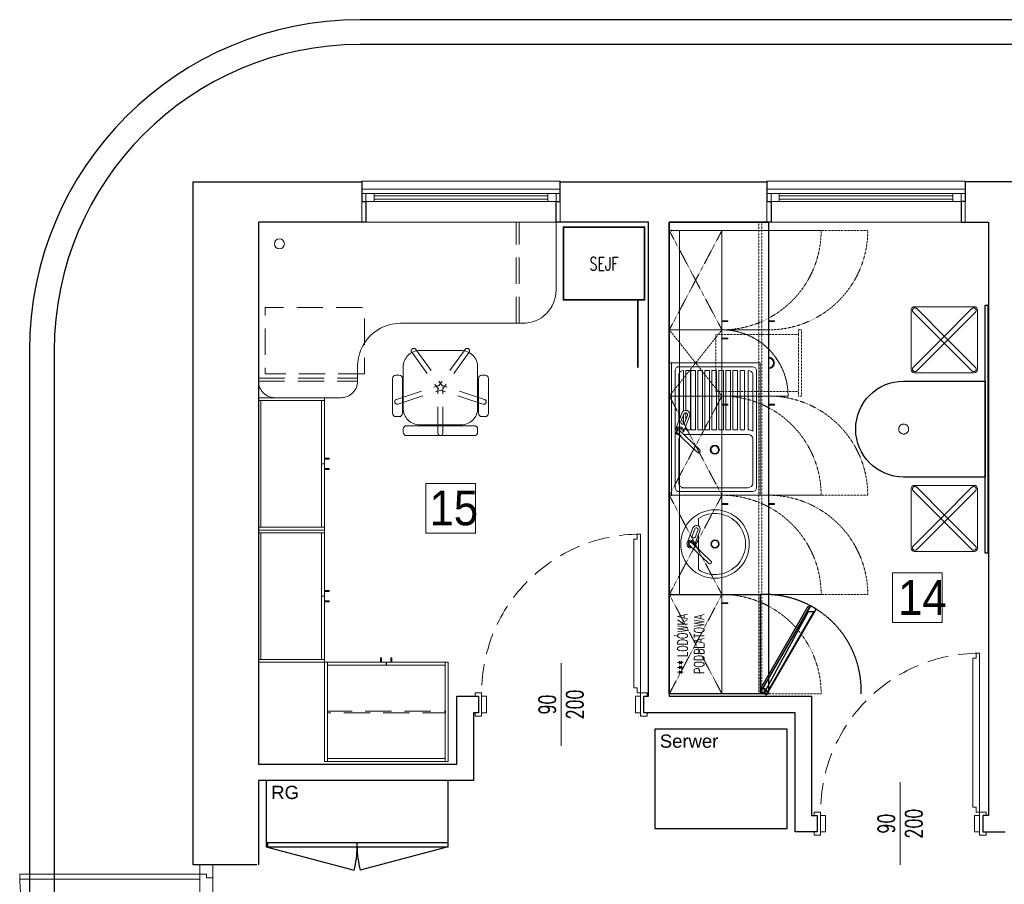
# Model space of a CAD drawing. Header units: centimetres. Extents: x 4120 to 19220, y -7417 to 180.
# Tile 103 of 223: x 11173 to 11769, y -4350 to -3828. Entities that reach past the tile are written whole.
import ezdxf

# ---------------------------------------------------------------- set-up
doc = ezdxf.new("R2010")
doc.units = ezdxf.units.CM
for name, pattern in [('CIĄGłA', [0]), ('DASHED', [19.05, 12.7, -6.35]), ('DASHED2', [0.375, 0.25, -0.125]), ('DGN Style 2', [53.396408, 32.037845, -21.358563]), ('HIDDEN2', [4.7625, 3.175, -1.5875])]:
    doc.linetypes.add(name, pattern=pattern)
doc.layers.add('A_Drzwi', color=30, linetype='Continuous', lineweight=20)
for name, color, linetype in [('A_krawężniki', 8, 'Continuous'), ('A_okna', 3, 'Continuous'), ('A_opisy', 7, 'Continuous'), ('A_Wyposażenie', 8, 'Continuous'), ('A_Ściany', 2, 'Continuous')]:
    doc.layers.add(name, color=color, linetype=linetype)
doc.styles.add('Arial', font='arial.ttf', dxfattribs={"height": 25})
doc.styles.add('JACEK_07', font='SIMPLEX.SHX', dxfattribs={"width": 0.7})
doc.styles.get("Standard").update_dxf_attribs({"font": 'arial.ttf'})

# ---------------------------------------------------------------- blocks, each defined once
blk = doc.blocks.new('*U1998')
blk.add_lwpolyline([(96, 7), (96, 10), (94, 10), (94, 100), (96, 100), (96, 103), (98, 103), (98, 7)], close=True)
at = {"color": 7}
blk.add_lwpolyline([(50, 25), (50, -25)], dxfattribs=at)
for points in [[(-2, -5), (0, -5), (0, 5), (-2, 5), (-2, 7), (2, 7), (2, 5), (2, -7), (-2, -7), (-2, -5)], [(102, -5), (100, -5), (100, 5), (102, 5), (102, 7), (98, 7), (98, 5), (98, -7), (102, -7), (102, -5)], [(2, 5), (5, 5), (5, -5), (2, -5)], [(98, 5), (95, 5), (95, -5), (98, -5)]]:
    blk.add_lwpolyline(points)
at = {"linetype": 'DASHED'}
blk.add_arc((98, 7), 96, 90, 180, dxfattribs=at)
at = {"color": 7, "insert": (50, 0), "char_height": 10, "width": 10, "attachment_point": 5, "rotation": 90, "style": 'JACEK_07'}
blk.add_mtext('\\pxqc;90\\P200', dxfattribs=at)
blk = doc.blocks.new('*U2000')
blk.add_lwpolyline([(96, 7), (96, 10), (94, 10), (94, 100), (96, 100), (96, 103), (98, 103), (98, 7)], close=True)
at = {"color": 7}
blk.add_lwpolyline([(50, 25), (50, -25)], dxfattribs=at)
for points in [[(-2, -5), (0, -5), (0, 5), (-2, 5), (-2, 7), (2, 7), (2, 5), (2, -7), (-2, -7), (-2, -5)], [(102, -5), (100, -5), (100, 5), (102, 5), (102, 7), (98, 7), (98, 5), (98, -7), (102, -7), (102, -5)], [(2, 5), (5, 5), (5, -5), (2, -5)], [(98, 5), (95, 5), (95, -5), (98, -5)]]:
    blk.add_lwpolyline(points)
at = {"linetype": 'DASHED'}
blk.add_arc((98, 7), 96, 90, 180, dxfattribs=at)
at = {"color": 7, "insert": (50, 0), "char_height": 10, "width": 10, "attachment_point": 5, "rotation": 90, "style": 'JACEK_07'}
blk.add_mtext('\\pxqc;90\\P200', dxfattribs=at)
blk = doc.blocks.new('wyposażenie blok')
at = {"layer": 'A_Wyposażenie', "color": 8, "linetype": 'HIDDEN2', "lineweight": 0, "ltscale": 5}
for p, q in [((155.9, -61), (155.9, 0)), ((157.7, -61), (157.7, 0)), ((95.14, -76.82), (111.3, -99.07)), ((125.04, -76.82), (108.87, -99.07)), ((92.71, -78.59), (108.87, -100.83)), ((127.46, -78.59), (111.3, -100.83)), ((0.18, -94.2), (60.18, -94.2)), ((0, -96), (60, -96)), ((83.47, -107.02), (109.62, -98.53)), ((108.59, -127.45), (108.59, -99.95)), ((136.7, -107.02), (110.55, -98.53)), ((111.59, -127.45), (111.59, -99.95)), ((84.4, -109.88), (110.55, -101.38)), ((135.78, -109.88), (109.62, -101.38))]:
    blk.add_line(p, q, dxfattribs=at)
at = {"layer": 'A_Wyposażenie', "color": 8, "linetype": 'DASHED2', "lineweight": 0, "ltscale": 0.5}
for p, q in [((248.5, -5), (280.3, -65)), ((280.3, -5), (248.5, -65)), ((248.5, -65), (280.3, -105)), ((280.3, -65), (248.5, -105)), ((248.5, -105), (280.3, -165)), ((280.3, -105), (248.5, -165)), ((248.5, -165), (280.3, -225)), ((280.3, -165), (248.5, -225)), ((248.5, -225), (280.3, -285)), ((280.3, -225), (248.5, -285))]:
    blk.add_line(p, q, dxfattribs=at)
at = {"layer": 'A_Wyposażenie', "color": 8, "linetype": 'Continuous', "lineweight": 0}
for p, q in [((394.8, -89), (394.8, -53)), ((396.8, -51), (432.8, -51)), ((434.8, -53), (434.8, -89)), ((432.8, -91), (396.8, -91)), ((0.18, -186), (0.18, -106)), ((87.59, -102.45), (87.59, -107.45)), ((132.59, -102.45), (132.59, -107.45)), ((1.5, -184.2), (1.5, -107.8)), ((256.03, -115.28), (252.21, -125.16)), ((257.25, -115.93), (255.49, -120.47)), ((260.77, -117.11), (257.01, -126.86)), ((259.43, -116.77), (257.68, -121.32)), ((252.59, -126.86), (265.42, -139.04)), ((254.1, -125.28), (266.92, -137.46)), ((396.8, -159), (432.8, -159)), ((394.8, -197), (394.8, -161)), ((434.8, -161), (434.8, -197)), ((0, -266), (0, -186)), ((1.5, -264.2), (1.5, -187.8)), ((432.8, -199), (396.8, -199)), ((114.7, -326), (39.7, -326)), ((112.9, -324.2), (41.5, -324.2))]:
    blk.add_line(p, q, dxfattribs=at)
at = {"layer": 'A_Wyposażenie', "color": 8, "linetype": 'DGN Style 2', "lineweight": 0}
for p, q in [((415.86, -69.94), (398.09, -52.16)), ((413.74, -69.94), (431.51, -52.16)), ((413.74, -72.06), (395.96, -54.29)), ((415.86, -72.06), (433.63, -54.29)), ((413.74, -69.94), (395.96, -87.71)), ((415.86, -69.94), (433.63, -87.71)), ((415.86, -72.06), (398.09, -89.84)), ((413.74, -72.06), (431.51, -89.84)), ((415.86, -177.94), (398.09, -160.16)), ((413.74, -177.94), (431.51, -160.16)), ((413.74, -180.06), (395.96, -162.29)), ((415.86, -180.06), (433.63, -162.29)), ((413.74, -177.94), (395.96, -195.71)), ((415.86, -177.94), (433.63, -195.71)), ((415.86, -180.06), (398.09, -197.84)), ((413.74, -180.06), (431.51, -197.84))]:
    blk.add_line(p, q, dxfattribs=at)
at = {"layer": 'A_Wyposażenie', "color": 8, "lineweight": 0}
for p, q in [((248.5, -85), (303.5, -85)), ((249.74, -165), (249.74, -85)), ((253.08, -87.29), (298.92, -87.29)), ((303.5, -85), (303.5, -165)), ((252.03, -160.42), (252.03, -89.58)), ((254.32, -119.69), (254.32, -91.6)), ((256.92, -89.58), (257.07, -89.58)), ((257.07, -114.03), (257.07, -89.58)), ((258.56, -113.66), (258.56, -89.58)), ((258.56, -89.58), (261.31, -89.58)), ((261.31, -125.48), (261.31, -89.58)), ((261.56, -125.48), (261.56, -89.58)), ((261.56, -89.58), (264.31, -89.58)), ((264.31, -125.48), (264.31, -89.58)), ((265.8, -125.48), (265.8, -89.58)), ((265.8, -89.58), (268.55, -89.58)), ((268.55, -125.48), (268.55, -89.58)), ((270.04, -125.48), (270.04, -89.58)), ((270.04, -89.58), (272.79, -89.58)), ((272.79, -125.48), (272.79, -89.58)), ((274.28, -125.48), (274.28, -89.58)), ((274.28, -89.58), (277.03, -89.58)), ((277.03, -125.48), (277.03, -89.58)), ((278.52, -125.48), (278.52, -89.58)), ((278.52, -89.58), (281.27, -89.58)), ((281.27, -125.48), (281.27, -89.58)), ((282.76, -125.48), (282.76, -89.58)), ((282.76, -89.58), (285.51, -89.58)), ((285.51, -125.48), (285.51, -89.58)), ((287, -125.48), (287, -89.58)), ((287, -89.58), (289.75, -89.58)), ((289.75, -125.48), (289.75, -89.58)), ((291.24, -125.48), (291.24, -89.58)), ((291.24, -89.58), (293.99, -89.58)), ((293.99, -125.48), (293.99, -89.58)), ((296.17, -125.48), (296.17, -89.58)), ((296.32, -89.58), (296.17, -89.58)), ((298.92, -126.29), (298.92, -91.6)), ((301.21, -89.58), (301.21, -160.42)), ((257.07, -121.96), (257.07, -116.38)), ((258.56, -119.02), (258.56, -115.2)), ((258.56, -125.48), (258.56, -122.83)), ((254.32, -157.67), (254.32, -130.96)), ((296.17, -128.21), (257.18, -128.21)), ((258.56, -125.48), (261.31, -125.48)), ((261.56, -125.48), (264.31, -125.48)), ((265.8, -125.48), (268.55, -125.48)), ((270.04, -125.48), (272.79, -125.48)), ((274.28, -125.48), (277.03, -125.48)), ((278.52, -125.48), (281.27, -125.48)), ((282.76, -125.48), (285.51, -125.48)), ((287, -125.48), (289.75, -125.48)), ((291.24, -125.48), (293.99, -125.48)), ((296.17, -125.48), (296.63, -125.48)), ((298.92, -130.96), (298.92, -157.67)), ((296.17, -160.42), (255.83, -160.42)), ((303.5, -165), (248.5, -165)), ((298.92, -162.71), (253.08, -162.71))]:
    blk.add_line(p, q, dxfattribs=at)
at = {"layer": 'A_Wyposażenie', "color": 8, "linetype": 'CIĄGłA', "lineweight": 18}
for p, q in [((266.05, -179.04), (266.05, -183.64)), ((262.76, -184.79), (259.33, -193.68)), ((263.86, -185.37), (262.28, -189.46)), ((267.03, -186.44), (263.64, -195.21)), ((265.83, -186.13), (264.25, -190.22)), ((266.05, -188.97), (266.05, -197.5)), ((260.79, -195.21), (272.33, -206.17)), ((262.14, -193.79), (273.68, -204.75)), ((266.05, -200.21), (266.05, -209.97))]:
    blk.add_line(p, q, dxfattribs=at)
at = {"layer": 'A_Wyposażenie'}
for p, q in [((114.7, -337.49), (4.7, -337.51)), ((4.7, -337.51), (4.7, -377.51)), ((114.7, -377.49), (114.7, -337.49)), ((4.7, -375.01), (114.7, -374.99)), ((5.7, -377.51), (5.7, -375.01)), ((59.7, -377.5), (59.7, -375)), ((4.7, -377.51), (114.7, -377.49)), ((4.7, -377.51), (57.83, -391.74)), ((114.7, -377.49), (61.58, -391.73))]:
    blk.add_line(p, q, dxfattribs=at)
at = {"layer": 'A_Wyposażenie', "color": 8, "lineweight": 0, "flags": 128}
blk.add_lwpolyline([(60, -87), (60, -96, -0.414214), (50, -106), (10, -106, -0.414214), (0, -96), (0, 0), (180, 0), (180, -41, -0.414214), (160, -61), (86, -61, 0.414214)], format="xyb", close=True, dxfattribs=at)
at = {"layer": 'A_Wyposażenie', "color": 8, "const_width": 1}
blk.add_lwpolyline([(233.52, -2.87), (184.52, -2.87), (184.52, -46.87), (233.52, -46.87)], close=True, dxfattribs=at)
at = {"layer": 'A_Wyposażenie', "color": 8}
blk.add_lwpolyline([(248.5, -285), (248.5, 0), (308.5, 0), (308.5, -285), (248.5, -285)], dxfattribs=at)
at = {"layer": 'A_Wyposażenie', "color": 8, "linetype": 'Continuous', "lineweight": 0, "flags": 128}
for points in [[(248.5, -5), (280.3, -5), (280.3, -65), (248.5, -65)], [(254.7, -65), (308.5, -65), (308.5, -5), (254.7, -5)], [(283.8, -59.5), (280.3, -59.5), (280.3, -60), (283.8, -60)], [(312, -59.5), (308.5, -59.5), (308.5, -60), (312, -60)], [(248.5, -65), (280.3, -65), (280.3, -105), (248.5, -105)], [(254.7, -65), (308.5, -65), (308.5, -105), (254.7, -105)], [(283.8, -70.5), (280.3, -70.5), (280.3, -70), (283.8, -70)], [(0, -106), (40, -106), (40, -107.8), (0, -107.8)], [(248.5, -105), (280.3, -105), (280.3, -165), (248.5, -165)], [(254.7, -105), (308.5, -105), (308.5, -165), (254.7, -165)], [(38.2, -146), (38.2, -107.8), (40, -107.8), (40, -146)], [(283.8, -110.5), (280.3, -110.5), (280.3, -110), (283.8, -110)], [(312, -110.5), (308.5, -110.5), (308.5, -110), (312, -110)], [(40, -143.16), (42.79, -143.16), (42.79, -142.56), (40, -142.56)], [(38.2, -184.2), (38.2, -146), (40, -146), (40, -184.2)], [(40, -148.84), (42.79, -148.84), (42.79, -149.44), (40, -149.44)], [(248.5, -165), (280.3, -165), (280.3, -225), (248.5, -225)], [(254.7, -165), (308.5, -165), (308.5, -225), (254.7, -225)], [(283.8, -170.5), (280.3, -170.5), (280.3, -170), (283.8, -170)], [(312, -170.5), (308.5, -170.5), (308.5, -170), (312, -170)], [(0, -184.2), (40, -184.2), (40, -186), (0, -186)], [(0, -186), (40, -186), (40, -187.8), (0, -187.8)], [(38.2, -226), (38.2, -187.8), (40, -187.8), (40, -226)], [(38.2, -264.2), (38.2, -226), (40, -226), (40, -264.2)], [(40, -223.16), (42.79, -223.16), (42.79, -222.56), (40, -222.56)], [(248.5, -225), (280.3, -225), (280.3, -285), (248.5, -285)], [(40, -228.84), (42.79, -228.84), (42.79, -229.44), (40, -229.44)], [(283.8, -230.5), (280.3, -230.5), (280.3, -230), (283.8, -230)], [(0, -264.2), (40, -264.2), (40, -266), (0, -266)], [(40, -326), (40, -266), (41.8, -266), (41.8, -326)], [(77.5, -267.8), (41.8, -267.8), (41.8, -266), (77.5, -266)], [(74.36, -266), (74.36, -263.21), (73.76, -263.21), (73.76, -266)], [(112.9, -267.8), (77.2, -267.8), (77.2, -266), (112.9, -266)], [(80.04, -266), (80.04, -263.21), (80.64, -263.21), (80.64, -266)], [(112.9, -326), (112.9, -266), (114.7, -266), (114.7, -326)]]:
    blk.add_lwpolyline(points, close=True, dxfattribs=at)
at = {"layer": 'A_Wyposażenie', "color": 8, "linetype": 'DASHED2', "lineweight": 0, "ltscale": 0.5}
for points in [[(280.3, -5), (340.3, -5)], [(368.5, -5), (308.5, -5)], [(326.7, -102.2), (326.7, -105), (328.5, -105), (328.5, -65), (326.7, -65), (326.7, -67.8)], [(280.3, -165), (340.3, -165)], [(368.5, -165), (308.5, -165)], [(280.3, -225), (340.3, -225)], [(368.5, -225), (308.5, -225)], [(280.3, -285), (340.3, -285)]]:
    blk.add_lwpolyline(points, dxfattribs=at)
for points in [[(304.5, -285), (304.5, 0), (302.7, 0), (302.7, -285)], [(276.7, -102.2), (276.7, -67.8), (326.7, -67.8), (326.7, -102.2)]]:
    blk.add_lwpolyline(points, close=True, dxfattribs=at)
at = {"layer": 'A_Wyposażenie', "color": 8}
for points, format in [([(229.52, -46.87, 1, 1, 0), (229.52, -87.87, 0, 0, -0.414214), (188.52, -46.87, 0, 0, -5.57121)], "xyseb"), ([(303.5, -284), (306.5, -284, 1), (306.5, -282), (303.5, -282)], "xyb")]:
    blk.add_lwpolyline(points, format=format, dxfattribs=at)
at = {"layer": 'A_Wyposażenie', "color": 8, "linetype": 'HIDDEN2', "lineweight": 0, "ltscale": 5, "flags": 128}
for points in [[(64.12, -91.5), (4.12, -91.5), (4.12, -51.5), (64.12, -51.5)], [(41.8, -296.5), (41.8, -295.5), (113.2, -295.5), (113.2, -296.5)]]:
    blk.add_lwpolyline(points, close=True, dxfattribs=at)
at = {"layer": 'A_Wyposażenie', "color": 8}
for points in [[(441.2, -50), (441.2, -200), (439.4, -200), (439.4, -50)], [(248.5, -285), (248.5, -225), (303.5, -225), (303.5, -285)], [(303.4, -282.37), (332.4, -232.14), (333.27, -232.64), (304.27, -282.87)], [(307.23, -285.73), (337.23, -233.77), (333.77, -231.77), (303.77, -283.73)], [(335.8, -235.25), (307.8, -283.75), (306.98, -282.41), (332.67, -235.18)]]:
    blk.add_lwpolyline(points, close=True, dxfattribs=at)
at = {"layer": 'A_Wyposażenie', "color": 8, "linetype": 'Continuous', "lineweight": 0, "flags": 128}
for points in [[(122.59, -77.45, -0.414214), (132.59, -87.45), (132.59, -112.45, -0.414214), (122.59, -122.45), (97.59, -122.45, -0.414214), (87.59, -112.45), (87.59, -87.45, -0.414214), (97.59, -77.45)], [(85.09, -92.45), (83.09, -92.45, 0.414214), (81.09, -94.45), (81.09, -115.45, 0.414214), (83.09, -117.45), (85.09, -117.45, 0.414214), (87.09, -115.45), (87.09, -94.45, 0.414214)], [(139.09, -115.45), (139.09, -94.45, 0.414214), (137.09, -92.45), (135.09, -92.45, 0.414214), (133.09, -94.45), (133.09, -115.45, 0.414214), (135.09, -117.45), (137.09, -117.45, 0.414214)], [(89.59, -128.95), (130.59, -128.95, 0.414214), (132.59, -126.95), (132.59, -124.95, 0.414214), (130.59, -122.95), (89.59, -122.95, 0.414214), (87.59, -124.95), (87.59, -126.95, 0.414214)]]:
    blk.add_lwpolyline(points, format="xyb", close=True, dxfattribs=at)
at = {"layer": 'A_Wyposażenie', "color": 8}
blk.add_lwpolyline([(439.4, -96), (439.4, -154), (390.2, -154, -1), (390.2, -96)], format="xyb", close=True, dxfattribs=at)
at = {"layer": 'A_Wyposażenie', "color": 8, "linetype": 'DASHED2', "lineweight": 0}
blk.add_lwpolyline([(280.3, -105), (320.3, -105)], dxfattribs=at)
at = {"layer": 'A_Wyposażenie', "flags": 128}
blk.add_lwpolyline([(319.7, -306.5), (239.7, -306.5), (239.7, -366.5), (319.7, -366.5)], close=True, dxfattribs=at)
at = {"layer": 'A_Wyposażenie', "color": 8, "lineweight": 0}
for centre, radius in [((12.7, -13), 3), ((276, -137.5), 2.75), ((276, -137.5), 2.29)]:
    blk.add_circle(centre, radius, dxfattribs=at)
at = {"layer": 'A_Wyposażenie', "color": 8, "linetype": 'HIDDEN2', "lineweight": 0, "ltscale": 30}
blk.add_circle((390.2, -125), 3, dxfattribs=at)
at = {"layer": 'A_Wyposażenie', "color": 8, "linetype": 'CIĄGłA', "lineweight": 18}
for radius in [20.7, 2.48, 2.06]:
    blk.add_circle((276.11, -194.5), radius, dxfattribs=at)
at = {"layer": 'A_Wyposażenie', "color": 8}
blk.add_circle((306.5, -283), 0.5, dxfattribs=at)
at = {"layer": 'A_Wyposażenie', "color": 8, "linetype": 'DASHED2', "lineweight": 0, "ltscale": 0.5}
for centre, start, end in [((280.3, -5), 270, 0), ((308.5, -5), 270, 0), ((280.3, -165), 0, 90), ((308.5, -165), 0, 90), ((280.3, -225), 0, 90), ((308.5, -225), 0, 90), ((280.3, -285), 0, 90)]:
    blk.add_arc(centre, 60, start, end, dxfattribs=at)
at = {"layer": 'A_Wyposażenie', "color": 8, "linetype": 'Continuous', "lineweight": 0}
for centre, radius, start, end in [((396.8, -53), 2, 90, 180), ((432.8, -53), 2, 0, 90), ((308.5, -85), 3.5, 270, 90), ((308.5, -85), 3, 270, 90), ((396.8, -89), 2, 180, 270), ((432.8, -89), 2, 270, 0), ((396.8, -161), 2, 90, 180), ((432.8, -161), 2, 0, 90), ((396.8, -197), 2, 180, 270), ((432.8, -197), 2, 270, 0)]:
    blk.add_arc(centre, radius, start, end, dxfattribs=at)
at = {"layer": 'A_Wyposażenie', "color": 8, "linetype": 'DGN Style 2', "lineweight": 0}
for centre, start, end in [((397.02, -53.23), 45, 225), ((432.57, -53.23), 315, 135), ((397.02, -88.77), 135, 315), ((432.57, -88.77), 225, 45), ((397.02, -161.23), 45, 225), ((432.57, -161.23), 315, 135), ((397.02, -196.77), 135, 315), ((432.57, -196.77), 225, 45)]:
    blk.add_arc(centre, 1.5, start, end, dxfattribs=at)
at = {"layer": 'A_Wyposażenie', "color": 8, "linetype": 'DASHED2', "lineweight": 0}
blk.add_arc((280.3, -105), 40, 0, 90, dxfattribs=at)
at = {"layer": 'A_Wyposażenie', "color": 8, "linetype": 'DGN Style 2', "lineweight": 0, "extrusion": (0, 0, -1)}
for centre, start, end in [((-93.92, -77.7), 324, 144), ((-126.25, -77.7), 36, 216), ((-83.93, -108.45), 252, 72), ((-136.24, -108.45), 108, 288), ((-110.09, -127.45), 180, 0)]:
    blk.add_arc(centre, 1.5, start, end, dxfattribs=at)
at = {"layer": 'A_Wyposażenie', "color": 8, "lineweight": 0}
for centre, radius, start, end in [((254.32, -89.58), 2.29, 90, 180), ((298.92, -89.58), 2.29, 0, 90), ((257, -92.36), 2.78, 88.41716, 165.82491), ((296.24, -92.36), 2.78, 14.17509, 91.58284), ((257.07, -130.96), 2.75, 120.91541, 180), ((296.17, -130.52), 5.04, 56.94427, 90), ((296.17, -130.96), 2.75, 0, 90), ((254.32, -160.42), 2.29, 180, 270), ((257.07, -157.67), 2.75, 180, 270), ((296.17, -157.67), 2.75, 270, 0), ((298.92, -160.42), 2.29, 270, 0)]:
    blk.add_arc(centre, radius, start, end, dxfattribs=at)
at = {"layer": 'A_Wyposażenie', "color": 8, "linetype": 'Continuous', "lineweight": 0, "extrusion": (0, 0, -1)}
for centre, radius, start, end in [((-258.4, -116.2), 2.54, 21.11646, 201.11692), ((-258.34, -116.35), 1.17, 21.11646, 201.11692), ((-254.59, -126.07), 2.54, 248.95059, 198.08217), ((-254.59, -126.07), 1.8, 260.78772, 186.24505), ((-254.59, -126.07), 1.09, 313.51637, 133.51639), ((-256.59, -120.89), 1.17, 201.11646, 21.11646), ((-266.17, -138.25), 1.09, 133.51639, 313.5164)]:
    blk.add_arc(centre, radius, start, end, dxfattribs=at)
at = {"layer": 'A_Wyposażenie', "color": 8, "linetype": 'CIĄGłA', "lineweight": 18}
for centre, radius, start, end in [((276.11, -194.5), 18.45, 236.95729, 123.04271), ((264.9, -185.61), 2.29, 338.88308, 158.88354), ((263.26, -189.84), 1.05, 158.88354, 338.88354), ((264.84, -185.75), 1.05, 338.88308, 158.88354), ((261.46, -194.5), 2.29, 341.91782, 291.04941), ((261.46, -194.5), 1.62, 353.75495, 279.21228), ((261.46, -194.5), 0.983, 46.48361, 226.48363), ((273, -205.46), 0.983, 226.4836, 46.48361)]:
    blk.add_arc(centre, radius, start, end, dxfattribs=at)
at = {"layer": 'A_Wyposażenie', "color": 8, "linetype": 'DASHED2'}
blk.add_arc((306.5, -283), 58.03, 358.02507, 92.96314, dxfattribs=at)
at = {"layer": 'A_Wyposażenie'}
for centre, start, end in [((4.7, -377.51), 345.00551, 0.00551), ((114.7, -377.49), 180.00551, 195.00551)]:
    blk.add_arc(centre, 55, start, end, dxfattribs=at)
at = {"layer": 'A_Wyposażenie', "color": 8}
for p in [(249.74, -5), (249.74, -105), (249.74, -165), (249.74, -225)]:
    blk.add_point(p, dxfattribs=at)
at = {"layer": 'A_Wyposażenie', "color": 8, "insert": (209.02, -25.06), "char_height": 8, "width": 44, "attachment_point": 5, "style": 'JACEK_07'}
blk.add_mtext('SEJF\\P', dxfattribs=at)
at = {"layer": 'A_Wyposażenie', "color": 8, "insert": (253.5, -285), "char_height": 6, "width": 60, "attachment_point": 1, "rotation": 90, "style": 'JACEK_07'}
blk.add_mtext('\\pxqc;***{\\H0.66667x; }LODÓWKA PODBLATOWA', dxfattribs=at)
at = {"layer": 'A_Wyposażenie', "char_height": 8, "width": 46.2601, "attachment_point": 1}
for s, insert in [('Serwer', (242.76, -309.63)), ('RG', (7.76, -340.64))]:
    blk.add_mtext(s, dxfattribs=dict(at, insert=insert))

msp = doc.modelspace()

# ---------------------------------------------------------------- linework, layer by layer
at = {"layer": 'A_Drzwi'}
msp.add_lwpolyline([(11282.22, -4338.73), (11290.08, -4338.73), (11290.08, -4346.59), (11286.15, -4346.59), (11286.15, -4344.23), (11282.22, -4344.23), (11282.22, -4338.73), (11282.22, -4344.23), (11173.22, -4344.23), (11173.22, -4347.37, 0.400798), (11282.22, -4453.23)], format="xyb", dxfattribs=at)
msp.add_lwpolyline([(11282.22, -4453.23), (11282.22, -4344.23), (11282.22, -4347.38), (11173.22, -4347.37), (11282.22, -4347.38), (11282.22, -4344.23), (11286.15, -4344.23), (11286.15, -4346.59), (11290.08, -4346.59), (11290.08, -4450.87)], dxfattribs=at)
at = {"layer": 'A_krawężniki', "color": 250, "transparency": 33554610}
msp.add_lwpolyline([(12630.48, -4027.72, 0.414214), (12430.47, -3827.73), (11379.08, -3827.73, 0.414206), (11179.08, -4027.72), (11179.08, -5598.74, 0.414229), (11479.08, -5898.73), (12330.48, -5898.73, 0.414206), (12630.48, -5598.74), (12630.48, -4027.72)], format="xyb", dxfattribs=at)
at = {"layer": 'A_okna', "color": 30, "linetype": 'Continuous', "lineweight": 18}
for points in [[(11380.08, -3950.23), (11500.08, -3950.23), (11500.08, -3925.43), (11380.08, -3925.43), (11380.08, -3937.73), (11500.08, -3937.73), (11500.08, -3930.23), (11380.08, -3930.23), (11380.08, -3932.73), (11500.08, -3932.73), (11497.58, -3932.73), (11497.58, -3937.73), (11492.58, -3937.73), (11492.58, -3932.73), (11387.58, -3932.73), (11387.58, -3937.73), (11382.58, -3937.73), (11382.58, -3932.73), (11387.58, -3932.73), (11387.58, -3934.23), (11492.58, -3934.23), (11492.58, -3936.23), (11387.58, -3936.23), (11387.58, -3937.73), (11380.08, -3937.73)], [(11745.08, -3950.23), (11625.08, -3950.23), (11625.08, -3925.43), (11745.08, -3925.43), (11745.08, -3937.73), (11625.08, -3937.73), (11625.08, -3930.23), (11745.08, -3930.23), (11745.08, -3932.73), (11625.08, -3932.73), (11627.58, -3932.73), (11627.58, -3937.73), (11632.58, -3937.73), (11632.58, -3932.73), (11737.58, -3932.73), (11737.58, -3937.73), (11742.58, -3937.73), (11742.58, -3932.73), (11737.58, -3932.73), (11737.58, -3934.23), (11632.58, -3934.23), (11632.58, -3936.23), (11737.58, -3936.23), (11737.58, -3937.73), (11745.08, -3937.73)]]:
    msp.add_lwpolyline(points, close=True, dxfattribs=at)
at = {"layer": 'A_Ściany', "color": 7}
for points in [[(11316.58, -4338.73), (11278.08, -4338.73), (11278.08, -3925.73), (11380.08, -3925.73), (11380.08, -3937.73), (11382.58, -3937.73), (11382.58, -3950.23), (11317.58, -3950.23), (11317.58, -4277.73), (11437.58, -4277.73), (11437.58, -4236.73), (11450.58, -4236.73), (11450.58, -4246.73), (11447.58, -4246.73), (11447.58, -4287.73), (11317.58, -4287.73), (11317.58, -4338.73)], [(11553.58, -3950.23), (11497.58, -3950.23), (11497.58, -3937.73), (11500.08, -3937.73), (11500.08, -3925.73), (11625.08, -3925.73), (11625.08, -3937.73), (11627.58, -3937.73), (11627.58, -3950.23), (11566.08, -3950.23), (11566.08, -4236.73), (11652.08, -4236.73), (11652.08, -4308.73), (11655.58, -4308.73), (11655.58, -4318.73), (11642.08, -4318.73), (11642.08, -4246.73), (11550.58, -4246.73), (11550.58, -4236.73), (11553.58, -4236.73), (11553.58, -3950.23)], [(12376.08, -3925.73), (11745.08, -3925.73), (11745.08, -3937.73), (11742.58, -3937.73), (11742.58, -3950.23), (11759.08, -3950.23), (11759.08, -4308.73), (11755.58, -4308.73), (11755.58, -4318.73), (11769.08, -4318.73)]]:
    msp.add_lwpolyline(points, dxfattribs=at)

# ---------------------------------------------------------------- block references
at = {"layer": 'A_Drzwi', "color": 30, "linetype": 'Continuous', "lineweight": 18}
for name, p in [('*U1998', (11450.58, -4241.73)), ('*U2000', (11655.58, -4313.73))]:
    msp.add_blockref(name, p, dxfattribs=at)

# ---------------------------------------------------------------- next in the draw order: block references
at = {"layer": 'A_Wyposażenie'}
msp.add_blockref('wyposażenie blok', (11317.58, -3950.23), dxfattribs=at)

# ---------------------------------------------------------------- next in the draw order: linework, layer by layer
at = {"layer": 'A_krawężniki', "color": 250, "transparency": 33554610}
msp.add_lwpolyline([(12615.48, -4027.72, 0.414214), (12430.47, -3842.73), (11379.08, -3842.73, 0.414206), (11194.08, -4027.72), (11194.08, -5598.74, 0.414229), (11479.08, -5883.73), (12330.48, -5883.73, 0.414206), (12615.48, -5598.74)], format="xyb", close=True, dxfattribs=at)
at = {"layer": 'A_opisy', "lineweight": 18}
for points in [[(11418.78, -4108.05), (11448.78, -4108.05), (11448.78, -4138.05), (11418.78, -4138.05), (11418.78, -4108.05)], [(11701.01, -4162.19), (11731.01, -4162.19), (11731.01, -4192.19), (11701.01, -4192.19), (11701.01, -4162.19)]]:
    msp.add_lwpolyline(points, dxfattribs=at)

# ---------------------------------------------------------------- next in the draw order: texts
at = {"layer": 'A_opisy', "lineweight": 18, "char_height": 21, "width": 593.4214, "attachment_point": 1, "style": 'Arial'}
for s, insert in [('\\W0.9;15', (11421.06, -4112.39)), ('\\W0.9;14', (11704.42, -4166.52))]:
    msp.add_mtext(s, dxfattribs=dict(at, insert=insert))

doc.saveas('drawing.dxf')
